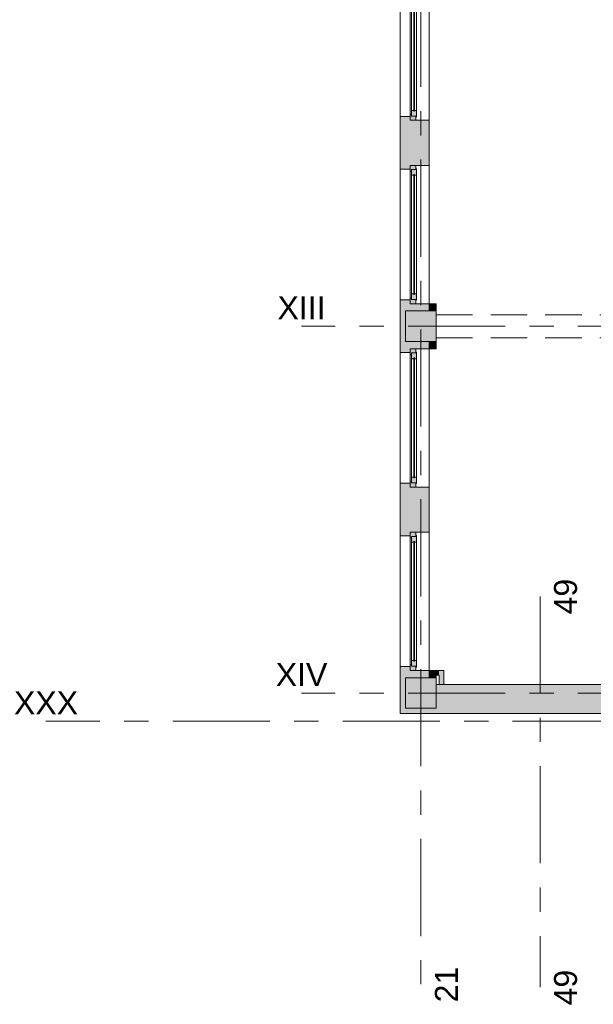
# Model space of a CAD drawing. Header units: centimetres. Extents: x -1737 to 22393, y -8842 to 3838.
# Tile 1 of 167: x -1737 to -987, y 1 to 1289. Entities that reach past the tile are written whole.
import ezdxf

# ---------------------------------------------------------------- set-up
doc = ezdxf.new("R2010")
doc.units = ezdxf.units.CM
doc.linetypes.add('Oś', pattern=[222.25, 127, -31.75, 31.75, -31.75])
doc.linetypes.add('Ukryte', pattern=[71.438, 47.625, -23.813])
for name, color, linetype, lineweight in [('A-DETL-HDLN', 90, 'Ukryte', 9), ('A-GLAZ', 151, 'Continuous', 13), ('A-WALL', 113, 'Continuous', 13), ('A-WALL-PATT', 111, 'Continuous', 13), ('S-COLS', 52, 'Continuous', 13), ('S-GRID', 1, 'Continuous', 13), ('S-GRID-IDEN', 1, 'Continuous', 13)]:
    doc.layers.add(name, color=color, linetype=linetype, lineweight=lineweight)
doc.styles.add('Arial_4', font='arial.ttf', dxfattribs={"height": 30})

# ---------------------------------------------------------------- blocks, each defined once
blk = doc.blocks.new('Pawilon E_rvt-1-3_piętro I __3_90 m_ - stan projektowany')
at = {"layer": 'S-GRID', "linetype": 'Oś'}
for p, q in [((-1056.6, 534.8), (-1056.6, 23.2)), ((-426.6, 534.8), (-426.6, 23.2)), ((203.4, 534.8), (203.4, 23.2)), ((368, 371.3), (-1702.9, 371.3))]:
    blk.add_line(p, q, dxfattribs=at)
at = {"layer": 'S-GRID-IDEN', "char_height": 30, "width": 48.3, "attachment_point": 5, "rotation": 90, "line_spacing_factor": 0.936439, "style": 'Arial_4'}
for s, insert in [('\\pxqc,t4.23333,8.46667,12.7,16.93333,21.16667,25.4,29.63333,33.86667,38.1,42.33333,46.56667,50.8,55.03333,59.26667,63.5,67.73333,71.96667,76.2,80.43333,84.66667,88.9,93.13333,97.36667,101.6,105.83333,110.06667,114.3,118.53333,122.76667,127,131.23333,135.46667;{49}', (-1023.1, 534.5)), ('\\pxqc,t4.23333,8.46667,12.7,16.93333,21.16667,25.4,29.63333,33.86667,38.1,42.33333,46.56667,50.8,55.03333,59.26667,63.5,67.73333,71.96667,76.2,80.43333,84.66667,88.9,93.13333,97.36667,101.6,105.83333,110.06667,114.3,118.53333,122.76667,127,131.23333,135.46667;{50}', (-393.1, 534.5)), ('\\pxqc,t4.23333,8.46667,12.7,16.93333,21.16667,25.4,29.63333,33.86667,38.1,42.33333,46.56667,50.8,55.03333,59.26667,63.5,67.73333,71.96667,76.2,80.43333,84.66667,88.9,93.13333,97.36667,101.6,105.83333,110.06667,114.3,118.53333,122.76667,127,131.23333,135.46667;{51}', (236.9, 534.5)), ('\\pxqc,t4.23333,8.46667,12.7,16.93333,21.16667,25.4,29.63333,33.86667,38.1,42.33333,46.56667,50.8,55.03333,59.26667,63.5,67.73333,71.96667,76.2,80.43333,84.66667,88.9,93.13333,97.36667,101.6,105.83333,110.06667,114.3,118.53333,122.76667,127,131.23333,135.46667;{49}', (-1023.1, 22.8)), ('\\pxqc,t4.23333,8.46667,12.7,16.93333,21.16667,25.4,29.63333,33.86667,38.1,42.33333,46.56667,50.8,55.03333,59.26667,63.5,67.73333,71.96667,76.2,80.43333,84.66667,88.9,93.13333,97.36667,101.6,105.83333,110.06667,114.3,118.53333,122.76667,127,131.23333,135.46667;{50}', (-393.1, 22.8)), ('\\pxqc,t4.23333,8.46667,12.7,16.93333,21.16667,25.4,29.63333,33.86667,38.1,42.33333,46.56667,50.8,55.03333,59.26667,63.5,67.73333,71.96667,76.2,80.43333,84.66667,88.9,93.13333,97.36667,101.6,105.83333,110.06667,114.3,118.53333,122.76667,127,131.23333,135.46667;{51}', (236.9, 22.8))]:
    blk.add_mtext(s, dxfattribs=dict(at, insert=insert))
at = {"layer": 'S-GRID-IDEN', "char_height": 30, "width": 82, "attachment_point": 5, "line_spacing_factor": 0.936439, "style": 'Arial_4'}
for insert in [(-1702.8, 395.4), (368.2, 395.4)]:
    blk.add_mtext('\\pxqc,t4.23333,8.46667,12.7,16.93333,21.16667,25.4,29.63333,33.86667,38.1,42.33333,46.56667,50.8,55.03333,59.26667,63.5,67.73333,71.96667,76.2,80.43333,84.66667,88.9,93.13333,97.36667,101.6,105.83333,110.06667,114.3,118.53333,122.76667,127,131.23333,135.46667;{XXX}', dxfattribs=dict(at, insert=insert))
blk = doc.blocks.new('M_Concrete-Square-Column - 400 x 400mm-1512407-3_piętro I __3_90 m_ - stan projektowany')
at = {"layer": 'S-COLS', "lineweight": 9}
blk.add_hatch(color=253, dxfattribs=at).paths.add_polyline_path([(20, -20), (20, 20), (-20, 20), (-20, -20), (11, -20)], flags=0)
for p, q in [((20, 20), (-20, 20)), ((-20, 20), (-20, -20)), ((20, -20), (20, 20)), ((-20, -20), (20, -20))]:
    blk.add_line(p, q, dxfattribs=at)
blk = doc.blocks.new('Okno - automatyczna etykieta - 181x181 _nietypowy podział_-2208595-3_piętro I __3_90 m_ - stan projektowany')
at = {"layer": 'A-GLAZ', "lineweight": 9}
h = blk.add_hatch(color=253, dxfattribs=at)
h.paths.add_polyline_path([(90.5, -0.8), (90.5, 1.5), (85, 1.5), (85, -4), (83, -4), (83, -6), (90.5, -6)], flags=0)
h.paths.add_polyline_path([(-83, -6), (-83, -4), (-85, -4), (-85, 1.5), (-90.5, 1.5), (-90.5, -6), (-85, -6)], flags=0)
h = blk.add_hatch(color=253, dxfattribs=at)
h.paths.add_polyline_path([(86, 1.8), (86, 2.5), (77.5, 2.5), (77.5, -0.3), (78.5, -0.3), (78.5, -1.3), (77.5, -1.3), (77.5, -4), (85, -4), (85, 1.5), (86, 1.5)], flags=0)
h.paths.add_polyline_path([(-77.5, -1.7), (-77.5, -1.3), (-78.5, -1.3), (-78.5, -0.3), (-77.5, -0.3), (-77.5, 2.5), (-86, 2.5), (-86, 1.5), (-85, 1.5), (-85, -4), (-77.5, -4)], flags=0)
blk.add_hatch(color=253, dxfattribs=at).paths.add_polyline_path([(78.5, -0.8), (78.5, -0.3), (-78.5, -0.3), (-78.5, -1.3), (78.5, -1.3)], flags=0)
for p, q in [((-90.5, 1.5), (-85, 1.5)), ((-90.5, -6), (-90.5, 1.5)), ((-86, 2.5), (-77.5, 2.5)), ((-86, 1.5), (-86, 2.5)), ((-85, 1.5), (-86, 1.5)), ((-85, -4), (-85, 1.5)), ((-85, 1.5), (-85, -4)), ((-77.5, 2.5), (-77.5, -0.3)), ((77.5, 2.5), (-77.5, 2.5)), ((77.5, 2.5), (86, 2.5)), ((77.5, -0.3), (77.5, 2.5)), ((85, 1.5), (85, -4)), ((86, 1.5), (85, 1.5)), ((85, 1.5), (90.5, 1.5)), ((85, -4), (85, 1.5)), ((86, 2.5), (86, 1.5)), ((90.5, 1.5), (90.5, -6)), ((-83, -6), (-90.5, -6)), ((-90.5, -6), (90.5, -6)), ((-77.5, -4), (-85, -4)), ((-85, -4), (-83, -4)), ((-83, -4), (-83, -6)), ((83, -6), (-83, -6)), ((-78.5, -1.3), (-78.5, -0.3)), ((-78.5, -0.3), (78.5, -0.3)), ((-78.5, -0.3), (-78.5, -1.3)), ((-77.5, -0.3), (-78.5, -0.3)), ((78.5, -1.3), (-78.5, -1.3)), ((-78.5, -1.3), (-77.5, -1.3)), ((-77.5, -1.3), (-77.5, -4)), ((77.5, -4), (-77.5, -4)), ((78.5, -0.3), (77.5, -0.3)), ((77.5, -1.3), (78.5, -1.3)), ((77.5, -4), (77.5, -1.3)), ((85, -4), (77.5, -4)), ((78.5, -0.3), (78.5, -1.3)), ((78.5, -1.3), (78.5, -0.3)), ((83, -4), (85, -4)), ((83, -6), (83, -4)), ((90.5, -6), (83, -6))]:
    blk.add_line(p, q, dxfattribs=at)
blk = doc.blocks.new('Okno - automatyczna etykieta - 181x181 _nietypowy podział_-2208597-3_piętro I __3_90 m_ - stan projektowany')
at = {"layer": 'A-GLAZ', "lineweight": 9}
h = blk.add_hatch(color=253, dxfattribs=at)
h.paths.add_polyline_path([(-90.5, -1.5), (-85, -1.5), (-85, 4), (-83, 4), (-83, 6), (-90.5, 6), (-90.5, 0.8)], flags=0)
h.paths.add_polyline_path([(83, 6), (83, 4), (85, 4), (85, -1.5), (90.5, -1.5), (90.5, 6), (85, 6)], flags=0)
h = blk.add_hatch(color=253, dxfattribs=at)
h.paths.add_polyline_path([(-86, -1.8), (-86, -2.5), (-77.5, -2.5), (-77.5, 0.3), (-78.5, 0.3), (-78.5, 1.3), (-77.5, 1.3), (-77.5, 4), (-85, 4), (-85, -1.5), (-86, -1.5)], flags=0)
h.paths.add_polyline_path([(77.5, 0.3), (77.5, -2.5), (86, -2.5), (86, -1.5), (85, -1.5), (85, 4), (77.5, 4), (77.5, 1.3), (78.5, 1.3), (78.5, 0.3)], flags=0)
blk.add_hatch(color=253, dxfattribs=at).paths.add_polyline_path([(-78.5, 1.3), (-78.5, 0.3), (78.5, 0.3), (78.5, 1.3), (-52.1, 1.3)], flags=0)
for p, q in [((-83, 6), (-90.5, 6)), ((-90.5, 6), (-90.5, -1.5)), ((-90.5, 6), (90.5, 6)), ((-77.5, 4), (-85, 4)), ((-85, 4), (-85, -1.5)), ((-85, -1.5), (-85, 4)), ((-85, 4), (-83, 4)), ((-83, 4), (-83, 6)), ((83, 6), (-83, 6)), ((78.5, 1.3), (-78.5, 1.3)), ((-78.5, 1.3), (-78.5, 0.3)), ((-78.5, 0.3), (-78.5, 1.3)), ((-78.5, 1.3), (-77.5, 1.3)), ((-78.5, 0.3), (78.5, 0.3)), ((-77.5, 0.3), (-78.5, 0.3)), ((-77.5, 1.3), (-77.5, 4)), ((77.5, 4), (-77.5, 4)), ((-77.5, -2.5), (-77.5, 0.3)), ((85, 4), (77.5, 4)), ((77.5, 4), (77.5, 1.3)), ((77.5, 1.3), (78.5, 1.3)), ((77.5, 0.3), (77.5, -2.5)), ((78.5, 0.3), (77.5, 0.3)), ((78.5, 0.3), (78.5, 1.3)), ((78.5, 1.3), (78.5, 0.3)), ((90.5, 6), (83, 6)), ((83, 6), (83, 4)), ((83, 4), (85, 4)), ((85, -1.5), (85, 4)), ((85, 4), (85, -1.5)), ((90.5, -1.5), (90.5, 6)), ((-90.5, -1.5), (-85, -1.5)), ((-85, -1.5), (-86, -1.5)), ((-86, -1.5), (-86, -2.5)), ((-86, -2.5), (-77.5, -2.5)), ((77.5, -2.5), (-77.5, -2.5)), ((77.5, -2.5), (86, -2.5)), ((86, -1.5), (85, -1.5)), ((85, -1.5), (90.5, -1.5)), ((86, -2.5), (86, -1.5))]:
    blk.add_line(p, q, dxfattribs=at)

msp = doc.modelspace()

# ---------------------------------------------------------------- hatches: boundary and pattern name
at = {"layer": 'A-WALL-PATT'}
h = msp.add_hatch(color=9, dxfattribs=at)
h.paths.add_polyline_path([(-1201.6, 381.3), (-1201.6, 388.3), (-1232.6, 388.3), (-1232.6, 428.3), (-1201.6, 428.3), (-1201.6, 437.8), (-1226.6, 437.8), (-1226.6, 442.8), (-1239.6, 442.8), (-1239.6, 381.3), (-1232.6, 381.3)], flags=0)
h.paths.add_polyline_path([(-1226.6, 613.8), (-1226.6, 618.8), (-1201.6, 618.8), (-1201.6, 677.8), (-1226.6, 677.8), (-1226.6, 682.8), (-1239.6, 682.8), (-1239.6, 613.8)], flags=0)
h.paths.add_polyline_path([(-1239.6, 853.8), (-1226.6, 853.8), (-1226.6, 858.8), (-1201.6, 858.8), (-1201.6, 868.3), (-1232.6, 868.3), (-1232.6, 908.3), (-1201.6, 908.3), (-1201.6, 917.8), (-1226.6, 917.8), (-1226.6, 922.8), (-1239.6, 922.8), (-1239.6, 858.8)], flags=0)
h.paths.add_polyline_path([(-1239.6, 1093.8), (-1226.6, 1093.8), (-1226.6, 1098.8), (-1201.6, 1098.8), (-1201.6, 1157.8), (-1226.6, 1157.8), (-1226.6, 1162.8), (-1239.6, 1162.8), (-1239.6, 1098.8)], flags=0)
h.paths.add_polyline_path([(-1229.4, 1333.8), (-1226.6, 1333.8), (-1226.6, 1338.8), (-1201.6, 1338.8), (-1201.6, 1348.3), (-1232.6, 1348.3), (-1232.6, 1383.3), (-1239.6, 1383.3), (-1239.6, 1333.8)], flags=0)
for points in [[(-1192.6, 908.3), (-1192.6, 917.8), (-1201.6, 917.8), (-1201.6, 908.3), (-1194.6, 908.3)], [(-1201.6, 858.8), (-1192.6, 858.8), (-1192.6, 868.3), (-1201.6, 868.3)], [(-1201.6, 428.3), (-1192.6, 428.3), (-1192.6, 437.8), (-1201.6, 437.8)], [(-1192.6, 431.8), (-1188.6, 431.8), (-1188.6, 437.8), (-1192.6, 437.8), (-1192.6, 437.2)], [(-1182.6, 419.3), (-1182.6, 437.8), (-1188.6, 437.8), (-1188.6, 419.3)]]:
    msp.add_hatch(color=9, dxfattribs=at).paths.add_polyline_path(points, flags=0)
h = msp.add_hatch(color=9, dxfattribs=at)
h.paths.add_polyline_path([(21.9, 381.3), (21.9, 394.3), (16.9, 394.3), (16.9, 419.3), (7.4, 419.3), (7.4, 388.3), (-32.6, 388.3), (-32.6, 419.3), (-42.1, 419.3), (-42.1, 394.3), (-47.1, 394.3), (-47.1, 381.3), (16.9, 381.3)], flags=0)
h.paths.add_polyline_path([(-392.1, 381.3), (-392.1, 394.3), (-397.1, 394.3), (-397.1, 419.3), (-399.6, 419.3), (-399.6, 400.3), (-411.6, 400.3), (-411.6, 419.3), (-456.1, 419.3), (-456.1, 394.3), (-461.1, 394.3), (-461.1, 381.3), (-397.1, 381.3)], flags=0)
h.paths.add_polyline_path([(496, 381.3), (530.4, 381.3), (530.4, 419.3), (492.4, 419.3), (492.4, 381.3)], flags=0)
h.paths.add_polyline_path([(-592.6, 381.3), (-542.1, 381.3), (-542.1, 394.3), (-547.1, 394.3), (-547.1, 419.3), (-592.6, 419.3), (-592.6, 388.3), (-632.6, 388.3), (-632.6, 419.3), (-1192.6, 419.3), (-1192.6, 388.3), (-1201.6, 388.3), (-1201.6, 381.3), (-632.6, 381.3)], flags=0)
h.paths.add_polyline_path([(299.5, 381.3), (302.4, 381.3), (302.4, 419.3), (197.9, 419.3), (197.9, 394.3), (192.9, 394.3), (192.9, 381.3), (253.1, 381.3)], flags=0)

# ---------------------------------------------------------------- linework, layer by layer
at = {"layer": 'A-DETL-HDLN'}
for p, q in [((-1192.6, 903.3), (1167.4, 903.3)), ((-1192.6, 903.3), (1167.4, 903.3)), ((-1192.6, 873.3), (1167.4, 873.3)), ((-1192.6, 873.3), (1167.4, 873.3))]:
    msp.add_line(p, q, dxfattribs=at)
at = {"layer": 'A-WALL', "lineweight": 9}
for p, q in [((-1239.6, 381.3), (-1239.6, 2338.3)), ((-1201.6, 1338.8), (-1201.6, 908.3)), ((-1226.6, 1162.8), (-1239.6, 1162.8)), ((-1201.6, 1157.8), (-1219.1, 1157.8)), ((-1219.1, 1098.8), (-1201.6, 1098.8)), ((-1239.6, 1093.8), (-1226.6, 1093.8)), ((-1226.6, 922.8), (-1239.6, 922.8)), ((-1192.6, 917.8), (-1219.1, 917.8)), ((-1192.6, 908.3), (-1192.6, 917.8)), ((-1201.6, 868.3), (-1201.6, 437.8)), ((-1192.6, 858.8), (-1192.6, 868.3)), ((-1239.6, 853.8), (-1226.6, 853.8)), ((-1219.1, 858.8), (-1192.6, 858.8)), ((-1226.6, 682.8), (-1239.6, 682.8)), ((-1201.6, 677.8), (-1219.1, 677.8)), ((-1219.1, 618.8), (-1201.6, 618.8)), ((-1239.6, 613.8), (-1226.6, 613.8)), ((-1226.6, 442.8), (-1239.6, 442.8)), ((-1182.6, 437.8), (-1219.1, 437.8)), ((-1201.6, 437.8), (-1201.6, 428.3)), ((-1192.6, 437.8), (-1192.6, 428.3)), ((-1192.6, 431.8), (-1188.6, 431.8)), ((-1188.6, 431.8), (-1188.6, 419.3)), ((-1182.6, 419.3), (-1182.6, 437.8)), ((-632.6, 419.3), (-1192.6, 419.3)), ((-1239.6, 381.3), (302.4, 381.3))]:
    msp.add_line(p, q, dxfattribs=at)
at = {"layer": 'S-GRID', "linetype": 'Oś'}
for p, q in [((-1212.6, 2884.3), (-1212.6, 27.1)), ((1342.5, 888.3), (-1368.8, 888.3)), ((1342.5, 408.3), (-1368.8, 408.3))]:
    msp.add_line(p, q, dxfattribs=at)

# ---------------------------------------------------------------- block references
at = {"lineweight": 5}
msp.add_blockref('Pawilon E_rvt-1-3_piętro I __3_90 m_ - stan projektowany', (0, 0), dxfattribs=at)
at = {"layer": 'A-GLAZ', "lineweight": 9}
for name, p, rotation in [('Okno - automatyczna etykieta - 181x181 _nietypowy podział_-2208595-3_piętro I __3_90 m_ - stan projektowany', (-1220.6, 1248.3), 270.0000000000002), ('Okno - automatyczna etykieta - 181x181 _nietypowy podział_-2208595-3_piętro I __3_90 m_ - stan projektowany', (-1220.6, 1008.3), 270.0000000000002), ('Okno - automatyczna etykieta - 181x181 _nietypowy podział_-2208597-3_piętro I __3_90 m_ - stan projektowany', (-1220.6, 768.3), 90.00000000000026), ('Okno - automatyczna etykieta - 181x181 _nietypowy podział_-2208597-3_piętro I __3_90 m_ - stan projektowany', (-1220.6, 528.3), 90.00000000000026)]:
    msp.add_blockref(name, p, dxfattribs=dict(at, rotation=rotation))
at = {"layer": 'S-COLS', "lineweight": 9}
for p in [(-1212.6, 888.3), (-1212.6, 408.3)]:
    msp.add_blockref('M_Concrete-Square-Column - 400 x 400mm-1512407-3_piętro I __3_90 m_ - stan projektowany', p, dxfattribs=at)

# ---------------------------------------------------------------- texts
at = {"layer": 'S-GRID-IDEN', "char_height": 30, "attachment_point": 5, "line_spacing_factor": 0.936439, "style": 'Arial_4'}
for s, insert, width in [('\\pxqc,t4.23333,8.46667,12.7,16.93333,21.16667,25.4,29.63333,33.86667,38.1,42.33333,46.56667,50.8,55.03333,59.26667,63.5,67.73333,71.96667,76.2,80.43333,84.66667,88.9,93.13333,97.36667,101.6,105.83333,110.06667,114.3,118.53333,122.76667,127,131.23333,135.46667;{XIII}', (-1368.6, 912.4), 63.5), ('\\pxqc,t4.23333,8.46667,12.7,16.93333,21.16667,25.4,29.63333,33.86667,38.1,42.33333,46.56667,50.8,55.03333,59.26667,63.5,67.73333,71.96667,76.2,80.43333,84.66667,88.9,93.13333,97.36667,101.6,105.83333,110.06667,114.3,118.53333,122.76667,127,131.23333,135.46667;{XIV}', (-1368.6, 432.4), 68.1)]:
    msp.add_mtext(s, dxfattribs=dict(at, insert=insert, width=width))
at = {"layer": 'S-GRID-IDEN', "insert": (-1179.1, 26.8), "char_height": 30, "width": 48.3, "attachment_point": 5, "rotation": 90, "line_spacing_factor": 0.936439, "style": 'Arial_4'}
msp.add_mtext('\\pxqc,t4.23333,8.46667,12.7,16.93333,21.16667,25.4,29.63333,33.86667,38.1,42.33333,46.56667,50.8,55.03333,59.26667,63.5,67.73333,71.96667,76.2,80.43333,84.66667,88.9,93.13333,97.36667,101.6,105.83333,110.06667,114.3,118.53333,122.76667,127,131.23333,135.46667;{21}', dxfattribs=at)

doc.saveas('drawing.dxf')
